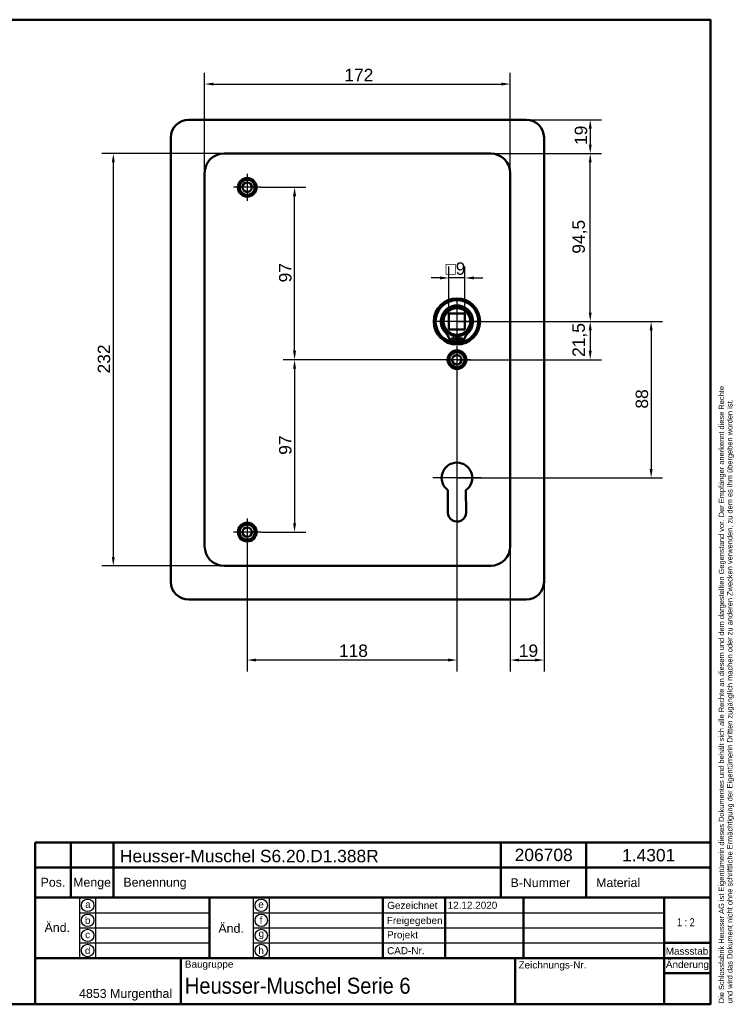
# Model space of a CAD drawing. Header units: millimetres. Extents: x 20 to 833, y 20 to 574.
# Tile 4 of 4: x 431 to 833, y 20 to 574. Entities that reach past the tile are written whole.
import ezdxf
from ezdxf.enums import TextEntityAlignment as Align

# ---------------------------------------------------------------- set-up
doc = ezdxf.new("R2010")
doc.units = ezdxf.units.MM
doc.header["$LTSCALE"] = 2
for name, color, linetype, lineweight in [('Bemaßungen(DIN)', 7, 'Continuous', 25), ('Mittelpunktmarkierung(DIN)', 7, 'Continuous', 25), ('Sichtbare Kanten(DIN)', 7, 'Continuous', 50), ('Skizziergeometrie(DIN)', 7, 'Continuous', 50), ('Skizzierlinie(DIN)', 7, 'Continuous', 25), ('Symbole(DIN)', 7, 'Continuous', 25)]:
    doc.layers.add(name, color=color, linetype=linetype, lineweight=lineweight)
doc.styles.add('Aktuell-DIN', font='arial.ttf')
doc.styles.add('STANDARD-DIN~0', font='arial.ttf')
doc.styles.add('Textstil10', font='arial.ttf')
doc.styles.add('Textstil41', font='arial.ttf', dxfattribs={"width": 0.8})
doc.styles.add('Textstil83', font='arial.ttf', dxfattribs={"width": 0.8})
doc.dimstyles.new('CAD-LAN', dxfattribs={"dimscale": 2, "dimtxt": 3.5, "dimasz": 2.5, "dimexe": 3.175, "dimexo": 0, "dimgap": 0.8, "dimtad": 1, "dimrnd": 1e-08, "dimtxsty": 'STANDARD-DIN~0', "dimcen": 0.09, "dimdle": 10, "dimclrd": 250, "dimclre": 250, "dimclrt": 250, "dimadec": 0, "dimazin": 2, "dimtfac": 1, "dimtmove": 0, "dimatfit": 3, "dimfxl": 1, "dimtolj": 1, "dimtzin": 0, "dimlwd": 25, "dimlwe": 25, "dimarcsym": 0})

# ---------------------------------------------------------------- blocks, each defined once
blk = doc.blocks.new('Ränder Standardrahmen')
at = {"layer": 'Skizziergeometrie(DIN)', "flags": 128}
blk.add_lwpolyline([(10, 10), (10, 287), (410, 287), (410, 10), (10, 10)], dxfattribs=at)
blk = doc.blocks.new('Schriftfelder Heusser')
at = {"layer": 'Skizziergeometrie(DIN)'}
for p, q in [((101, 229.92), (101, 236.92)), ((101, 236.92), (291, 236.92)), ((111, 229.92), (111, 236.92)), ((123, 229.92), (123, 236.92)), ((232, 229.92), (232, 236.92)), ((256, 229.92), (256, 236.92)), ((291, 236.92), (291, 229.92)), ((101, 191.42), (101, 229.92)), ((101, 229.92), (291, 229.92)), ((111, 229.92), (111, 221.42)), ((123, 229.92), (123, 221.42)), ((232, 229.92), (232, 221.42)), ((256, 229.92), (256, 221.42)), ((291, 229.92), (291, 191.42)), ((101, 221.42), (291, 221.42)), ((150, 221.42), (150, 204.42)), ((198.85, 221.42), (198.85, 204.42)), ((216.35, 221.42), (216.35, 204.42)), ((238.35, 221.42), (238.35, 204.42)), ((278, 221.42), (278, 191.42)), ((278, 208.67), (291, 208.67)), ((101, 204.42), (291, 204.42)), ((142, 204.42), (142, 191.42)), ((236, 204.42), (236, 191.42)), ((278, 200.17), (291, 200.17)), ((291, 191.42), (101, 191.42))]:
    blk.add_line(p, q, dxfattribs=at)
at = {"layer": 'Skizzierlinie(DIN)'}
for p, q in [((113.5, 221.42), (113.5, 204.42)), ((118, 221.42), (118, 204.42)), ((162.35, 221.42), (162.35, 204.42)), ((166.85, 221.42), (166.85, 204.42)), ((113.5, 217.17), (150, 217.17)), ((162.35, 217.17), (278, 217.17)), ((113.5, 212.92), (150, 212.92)), ((162.35, 212.92), (278, 212.92)), ((113.5, 208.67), (150, 208.67)), ((162.35, 208.67), (278, 208.67))]:
    blk.add_line(p, q, dxfattribs=at)
for centre in [(115.75, 219.25), (164.6, 219.25), (115.75, 215.04), (164.6, 215.04), (115.75, 210.79), (164.6, 210.79), (115.75, 206.54), (164.6, 206.54)]:
    blk.add_circle(centre, 1.75, dxfattribs=at)
at = {"layer": 'Symbole(DIN)', "color": 7, "insert": (293.33, 191.7), "char_height": 1.5, "width": 182.3003, "attachment_point": 1, "rotation": 90, "line_spacing_factor": 0.944221, "style": 'Aktuell-DIN'}
blk.add_mtext('\\fArial|b0|i0;\\H1.5000;Die Schlossfabrik Heusser AG ist Eigentümerin dieses Dokumentes und behält sich alle Rechte an diesem und dem dargestellten Gegenstand vor. Der Empfänger anerkennt diese Rechte\\Pund wird das Dokument nicht ohne schriftliche Ermächtigung der Eigentümerin Dritten zugänglich machen oder zu anderen Zwecken verwenden, zu dem es ihm übergeben worden ist.\\P ', dxfattribs=at)
at = {"layer": 'Symbole(DIN)', "color": 179, "true_color": 0x262659, "style": 'Aktuell-DIN'}
for s, insert, char_height, attachment_point in [('B-Nummer', (234.74, 225.62), 2.489, 4), ('Material', (265.02, 225.62), 2.489, 5), ('Pos.', (106, 227), 2.489, 2), ('Menge', (117, 227), 2.489, 2), ('Benennung', (125.81, 225.38), 2.489, 4), ('\\fArial|b0|i0;a', (115.81, 219.53), 2, 5), ('\\fArial|b0|i0;e', (164.54, 219.53), 2, 5), ('\\fArial|b0|i0;Gezeichnet', (200.05, 219.23), 2, 4), ('\\fArial|b0|i0;b', (115.75, 215), 2, 5), ('\\fArial|b0|i0;f', (164.55, 215.06), 2, 5), ('\\fArial|b0|i0;Freigegeben', (199.92, 216), 2, 1), ('\\fArial|b0|i0;c', (115.75, 211.01), 2, 5), ('\\fArial|b0|i0;g', (164.63, 211.05), 2, 5), ('\\fArial|b0|i0;Projekt', (200, 211.98), 2, 1), ('\\fArial|b0|i0;d', (115.76, 206.55), 2, 5), ('\\fArial|b0|i0;h', (164.55, 206.57), 2, 5), ('\\fArial|b0|i0;CAD-Nr.', (200, 207.5), 2, 1), ('\\fArial|b0|i0;\\H2.0000;Massstab', (284.39, 206.37), 2, 5), ('\\fArial|b0|i0;\\H2.0000;Baugruppe', (143.1, 203.73), 2, 1), ('\\fArial|b0|i0;Zeichnungs-Nr.', (237, 203.5), 2, 1), ('\\fArial|b0|i0;\\H2.5000;4853 Murgenthal', (113.33, 192.46), 2.5, 7)]:
    blk.add_mtext(s, dxfattribs=dict(at, insert=insert, char_height=char_height, attachment_point=attachment_point))
at = {"layer": 'Symbole(DIN)', "color": 179, "true_color": 0x262659, "attachment_point": 5, "style": 'Aktuell-DIN'}
for s, insert, char_height, width in [('Änd.', (107.21, 213), 2.489, 12.3494), ('Änd.', (156.12, 212.76), 2.489, 12.3494), ('\\fArial|b0|i0;Änderung', (284.51, 202.33), 2, 12.1143)]:
    blk.add_mtext(s, dxfattribs=dict(at, insert=insert, char_height=char_height, width=width))
at = {"layer": 'Symbole(DIN)', "color": 7, "insert": (143.1, 196.62), "char_height": 4.5, "width": 90.18, "attachment_point": 4, "style": 'Aktuell-DIN'}
blk.add_mtext('\\fArial|b0|i0;\\W0.90;\\H4.5000;Heusser-Muschel Serie 6', dxfattribs=at)
at = {"layer": 'Symbole(DIN)', "color": 179, "true_color": 0x262659, "style": 'Textstil10'}
blk.add_attdef('ERSTELLUNGSDATUM_001', (217.04, 218.29), '', height=2, dxfattribs=at)
at = {"layer": 'Symbole(DIN)', "color": 179, "true_color": 0x262659}
for tag, height, style, p in [('AUTOR', 2.49, 'Aktuell-DIN', (240.03, 219.26)), ('KONTROLLDATUM', 2, 'Textstil10', (217.42, 215.04)), ('KONTROLLIERT_VON', 2, 'Textstil10', (239.98, 215.05))]:
    blk.add_attdef(tag, text='', height=height, dxfattribs=dict(at, style=style)).set_placement(p, align=Align.MIDDLE_LEFT)
at = {"layer": 'Symbole(DIN)', "color": 7, "style": 'Textstil83', "width": 0.8}
blk.add_attdef('Anfänglicher_Ansichtsmaßstab_001', (281.57, 213.34), '', height=2.3, dxfattribs=at)
at = {"layer": 'Symbole(DIN)', "color": 179, "true_color": 0x262659, "style": 'Textstil10'}
blk.add_attdef('PROJEKT', text='', height=2, dxfattribs=at).set_placement((217.77, 209.72), align=Align.BOTTOM_LEFT)
at = {"layer": 'Symbole(DIN)', "color": 7, "style": 'Textstil41', "width": 0.8}
blk.add_attdef('STATUS', text='', height=5, dxfattribs=at).set_placement((284.53, 195.86), align=Align.MIDDLE_CENTER)
blk = doc.blocks.new('*D8')
at = {"layer": 'Bemaßungen(DIN)', "color": 250, "linetype": 'Continuous', "lineweight": 25, "true_color": 0x3f3f3f, "transparency": 16777216}
for p, q in [((696.33, 498.7), (758.68, 498.7)), ((752.33, 409.2), (752.33, 493.7)), ((677.33, 404.2), (758.68, 404.2))]:
    blk.add_line(p, q, dxfattribs=at)
at = {"layer": 'Bemaßungen(DIN)', "color": 250, "linetype": 'Continuous', "true_color": 0x3f3f3f, "transparency": 16777216}
for points in [[(751.49, 493.7), (753.16, 493.7), (752.33, 498.7)], [(751.49, 409.2), (753.16, 409.2), (752.33, 404.2)]]:
    blk.add_solid(points, dxfattribs=at)
at = {"layer": 'Defpoints', "color": 0, "linetype": 'Continuous', "transparency": 16777216}
for p in [(696.33, 498.7), (752.33, 498.7), (677.33, 404.2)]:
    blk.add_point(p, dxfattribs=at)
at = {"layer": 'Bemaßungen(DIN)', "color": 250, "linetype": 'Continuous', "lineweight": 25, "true_color": 0x3f3f3f, "transparency": 16777216, "insert": (742.31, 442.33), "char_height": 7, "attachment_point": 1, "rotation": 90, "style": 'STANDARD-DIN~0'}
blk.add_mtext('\\A1;94,5', dxfattribs=at)
blk = doc.blocks.new('*D9')
at = {"layer": 'Bemaßungen(DIN)', "color": 250, "linetype": 'Continuous', "lineweight": 25, "true_color": 0x3f3f3f, "transparency": 16777216}
for p, q in [((677.33, 404.2), (758.68, 404.2)), ((752.33, 399.2), (752.33, 387.7)), ((677.33, 382.7), (758.68, 382.7))]:
    blk.add_line(p, q, dxfattribs=at)
at = {"layer": 'Bemaßungen(DIN)', "color": 250, "linetype": 'Continuous', "true_color": 0x3f3f3f, "transparency": 16777216}
for points in [[(751.49, 399.2), (753.16, 399.2), (752.33, 404.2)], [(751.49, 387.7), (753.16, 387.7), (752.33, 382.7)]]:
    blk.add_solid(points, dxfattribs=at)
at = {"layer": 'Defpoints', "color": 0, "linetype": 'Continuous', "transparency": 16777216}
for p in [(677.33, 404.2), (677.33, 382.7), (752.33, 382.7)]:
    blk.add_point(p, dxfattribs=at)
at = {"layer": 'Bemaßungen(DIN)', "color": 250, "linetype": 'Continuous', "lineweight": 25, "true_color": 0x3f3f3f, "transparency": 16777216, "insert": (742.31, 384.27), "char_height": 7, "attachment_point": 1, "rotation": 90, "style": 'STANDARD-DIN~0'}
blk.add_mtext('\\A1;21,5', dxfattribs=at)
blk = doc.blocks.new('*D10')
at = {"layer": 'Bemaßungen(DIN)', "color": 250, "linetype": 'Continuous', "lineweight": 25, "true_color": 0x3f3f3f, "transparency": 16777216}
for p, q in [((677.33, 404.2), (792.95, 404.2)), ((786.6, 399.2), (786.6, 321.2)), ((677.33, 316.2), (792.95, 316.2))]:
    blk.add_line(p, q, dxfattribs=at)
at = {"layer": 'Bemaßungen(DIN)', "color": 250, "linetype": 'Continuous', "true_color": 0x3f3f3f, "transparency": 16777216}
for points in [[(785.77, 399.2), (787.44, 399.2), (786.6, 404.2)], [(785.77, 321.2), (787.44, 321.2), (786.6, 316.2)]]:
    blk.add_solid(points, dxfattribs=at)
at = {"layer": 'Defpoints', "color": 0, "linetype": 'Continuous', "transparency": 16777216}
for p in [(677.33, 404.2), (677.33, 316.2), (786.6, 316.2)]:
    blk.add_point(p, dxfattribs=at)
at = {"layer": 'Bemaßungen(DIN)', "color": 250, "linetype": 'Continuous', "lineweight": 25, "true_color": 0x3f3f3f, "transparency": 16777216, "insert": (777.86, 355.17), "char_height": 7, "attachment_point": 1, "rotation": 90, "style": 'STANDARD-DIN~0'}
blk.add_mtext('\\A1;88', dxfattribs=at)
blk = doc.blocks.new('*D11')
at = {"layer": 'Bemaßungen(DIN)', "color": 250, "linetype": 'Continuous', "lineweight": 25, "true_color": 0x3f3f3f, "transparency": 16777216}
for p, q in [((566.98, 479.7), (592.31, 479.7)), ((585.96, 387.7), (585.96, 474.7)), ((677.33, 382.7), (579.61, 382.7))]:
    blk.add_line(p, q, dxfattribs=at)
at = {"layer": 'Bemaßungen(DIN)', "color": 250, "linetype": 'Continuous', "true_color": 0x3f3f3f, "transparency": 16777216}
for points in [[(585.12, 474.7), (586.79, 474.7), (585.96, 479.7)], [(585.12, 387.7), (586.79, 387.7), (585.96, 382.7)]]:
    blk.add_solid(points, dxfattribs=at)
at = {"layer": 'Defpoints', "color": 0, "linetype": 'Continuous', "transparency": 16777216}
for p in [(566.98, 479.7), (585.96, 479.7), (677.33, 382.7)]:
    blk.add_point(p, dxfattribs=at)
at = {"layer": 'Bemaßungen(DIN)', "color": 250, "linetype": 'Continuous', "lineweight": 25, "true_color": 0x3f3f3f, "transparency": 16777216, "insert": (577.21, 426.19), "char_height": 7, "attachment_point": 1, "rotation": 90, "style": 'STANDARD-DIN~0'}
blk.add_mtext('\\A1;97', dxfattribs=at)
blk = doc.blocks.new('*D12')
at = {"layer": 'Bemaßungen(DIN)', "color": 250, "linetype": 'Continuous', "lineweight": 25, "true_color": 0x3f3f3f, "transparency": 16777216}
for p, q in [((677.33, 382.7), (579.61, 382.7)), ((585.96, 377.7), (585.96, 290.7)), ((566.98, 285.7), (592.31, 285.7))]:
    blk.add_line(p, q, dxfattribs=at)
at = {"layer": 'Bemaßungen(DIN)', "color": 250, "linetype": 'Continuous', "true_color": 0x3f3f3f, "transparency": 16777216}
for points in [[(585.12, 377.7), (586.79, 377.7), (585.96, 382.7)], [(585.12, 290.7), (586.79, 290.7), (585.96, 285.7)]]:
    blk.add_solid(points, dxfattribs=at)
at = {"layer": 'Defpoints', "color": 0, "linetype": 'Continuous', "transparency": 16777216}
for p in [(677.33, 382.7), (566.98, 285.7), (585.96, 285.7)]:
    blk.add_point(p, dxfattribs=at)
at = {"layer": 'Bemaßungen(DIN)', "color": 250, "linetype": 'Continuous', "lineweight": 25, "true_color": 0x3f3f3f, "transparency": 16777216, "insert": (577.21, 329.19), "char_height": 7, "attachment_point": 1, "rotation": 90, "style": 'STANDARD-DIN~0'}
blk.add_mtext('\\A1;97', dxfattribs=at)
blk = doc.blocks.new('*D13')
at = {"layer": 'Bemaßungen(DIN)', "color": 250, "linetype": 'Continuous', "lineweight": 25, "true_color": 0x3f3f3f, "transparency": 16777216}
for p, q in [((716.33, 517.7), (758.68, 517.7)), ((752.33, 512.7), (752.33, 503.7)), ((696.33, 498.7), (758.68, 498.7))]:
    blk.add_line(p, q, dxfattribs=at)
at = {"layer": 'Bemaßungen(DIN)', "color": 250, "linetype": 'Continuous', "true_color": 0x3f3f3f, "transparency": 16777216}
for points in [[(751.49, 512.7), (753.16, 512.7), (752.33, 517.7)], [(751.49, 503.7), (753.16, 503.7), (752.33, 498.7)]]:
    blk.add_solid(points, dxfattribs=at)
at = {"layer": 'Defpoints', "color": 0, "linetype": 'Continuous', "transparency": 16777216}
for p in [(716.33, 517.7), (696.33, 498.7), (752.33, 498.7)]:
    blk.add_point(p, dxfattribs=at)
at = {"layer": 'Bemaßungen(DIN)', "color": 250, "linetype": 'Continuous', "lineweight": 25, "true_color": 0x3f3f3f, "transparency": 16777216, "insert": (743.58, 503.51), "char_height": 7, "attachment_point": 1, "rotation": 90, "style": 'STANDARD-DIN~0'}
blk.add_mtext('\\A1;19', dxfattribs=at)
blk = doc.blocks.new('*D14')
at = {"layer": 'Bemaßungen(DIN)', "color": 250, "linetype": 'Continuous', "lineweight": 25, "true_color": 0x3f3f3f, "transparency": 16777216}
for p, q in [((535.33, 487.7), (535.33, 544.13)), ((707.33, 487.7), (707.33, 544.13)), ((540.33, 537.78), (702.33, 537.78))]:
    blk.add_line(p, q, dxfattribs=at)
at = {"layer": 'Bemaßungen(DIN)', "color": 250, "linetype": 'Continuous', "true_color": 0x3f3f3f, "transparency": 16777216}
for points in [[(540.33, 538.61), (540.33, 536.94), (535.33, 537.78)], [(702.33, 538.61), (702.33, 536.94), (707.33, 537.78)]]:
    blk.add_solid(points, dxfattribs=at)
at = {"layer": 'Defpoints', "color": 0, "linetype": 'Continuous', "transparency": 16777216}
for p in [(707.33, 537.78), (535.33, 487.7), (707.33, 487.7)]:
    blk.add_point(p, dxfattribs=at)
at = {"layer": 'Bemaßungen(DIN)', "color": 250, "linetype": 'Continuous', "lineweight": 25, "true_color": 0x3f3f3f, "transparency": 16777216, "insert": (613.96, 546.4), "char_height": 7, "attachment_point": 1, "style": 'STANDARD-DIN~0'}
blk.add_mtext('\\A1;172', dxfattribs=at)
blk = doc.blocks.new('*D15')
at = {"layer": 'Bemaßungen(DIN)', "color": 250, "linetype": 'Continuous', "lineweight": 25, "true_color": 0x3f3f3f, "transparency": 16777216}
for p, q in [((546.33, 498.7), (477.58, 498.7)), ((483.93, 493.7), (483.93, 271.7)), ((546.33, 266.7), (477.58, 266.7))]:
    blk.add_line(p, q, dxfattribs=at)
at = {"layer": 'Bemaßungen(DIN)', "color": 250, "linetype": 'Continuous', "true_color": 0x3f3f3f, "transparency": 16777216}
for points in [[(483.1, 493.7), (484.77, 493.7), (483.93, 498.7)], [(483.1, 271.7), (484.77, 271.7), (483.93, 266.7)]]:
    blk.add_solid(points, dxfattribs=at)
at = {"layer": 'Defpoints', "color": 0, "linetype": 'Continuous', "transparency": 16777216}
for p in [(546.33, 498.7), (483.93, 266.7), (546.33, 266.7)]:
    blk.add_point(p, dxfattribs=at)
at = {"layer": 'Bemaßungen(DIN)', "color": 250, "linetype": 'Continuous', "lineweight": 25, "true_color": 0x3f3f3f, "transparency": 16777216, "insert": (475.18, 374.94), "char_height": 7, "attachment_point": 1, "rotation": 90, "style": 'STANDARD-DIN~0'}
blk.add_mtext('\\A1;232', dxfattribs=at)
blk = doc.blocks.new('*D16')
at = {"layer": 'Bemaßungen(DIN)', "color": 250, "linetype": 'Continuous', "lineweight": 25, "true_color": 0x3f3f3f, "transparency": 16777216}
for p, q in [((672.83, 408.7), (672.83, 435.05)), ((681.83, 408.7), (681.83, 435.05)), ((667.83, 428.7), (662.83, 428.7)), ((681.83, 428.7), (672.83, 428.7)), ((686.83, 428.7), (691.83, 428.7))]:
    blk.add_line(p, q, dxfattribs=at)
at = {"layer": 'Bemaßungen(DIN)', "color": 250, "linetype": 'Continuous', "true_color": 0x3f3f3f, "transparency": 16777216}
for points in [[(667.83, 429.53), (667.83, 427.87), (672.83, 428.7)], [(686.83, 429.53), (686.83, 427.87), (681.83, 428.7)]]:
    blk.add_solid(points, dxfattribs=at)
at = {"layer": 'Defpoints', "color": 0, "linetype": 'Continuous', "transparency": 16777216}
for p in [(672.83, 428.7), (672.83, 408.7), (681.83, 408.7)]:
    blk.add_point(p, dxfattribs=at)
at = {"layer": 'Bemaßungen(DIN)', "color": 250, "linetype": 'Continuous', "lineweight": 25, "true_color": 0x3f3f3f, "transparency": 16777216, "insert": (670.95, 437.45), "char_height": 7, "attachment_point": 1, "style": 'STANDARD-DIN~0'}
blk.add_mtext('\\A1;\\fAIGDT|b0|i0;\\H7.0000;o\\fArial|b0|i0;\\H7.0000;9', dxfattribs=at)
blk = doc.blocks.new('*D17')
at = {"layer": 'Bemaßungen(DIN)', "color": 250, "linetype": 'Continuous', "lineweight": 25, "true_color": 0x3f3f3f, "transparency": 16777216}
for p, q in [((707.33, 277.7), (707.33, 207.35)), ((726.33, 257.7), (726.33, 207.35)), ((712.33, 213.7), (721.33, 213.7))]:
    blk.add_line(p, q, dxfattribs=at)
at = {"layer": 'Bemaßungen(DIN)', "color": 250, "linetype": 'Continuous', "true_color": 0x3f3f3f, "transparency": 16777216}
for points in [[(712.33, 214.53), (712.33, 212.87), (707.33, 213.7)], [(721.33, 214.53), (721.33, 212.87), (726.33, 213.7)]]:
    blk.add_solid(points, dxfattribs=at)
at = {"layer": 'Defpoints', "color": 0, "linetype": 'Continuous', "transparency": 16777216}
for p in [(707.33, 277.7), (726.33, 257.7), (726.33, 213.7)]:
    blk.add_point(p, dxfattribs=at)
at = {"layer": 'Bemaßungen(DIN)', "color": 250, "linetype": 'Continuous', "lineweight": 25, "true_color": 0x3f3f3f, "transparency": 16777216, "insert": (712.14, 222.45), "char_height": 7, "attachment_point": 1, "style": 'STANDARD-DIN~0'}
blk.add_mtext('\\A1;19', dxfattribs=at)
blk = doc.blocks.new('*D18')
at = {"layer": 'Bemaßungen(DIN)', "color": 250, "linetype": 'Continuous', "lineweight": 25, "true_color": 0x3f3f3f, "transparency": 16777216}
for p, q in [((677.33, 375.05), (677.33, 207.35)), ((559.33, 278.05), (559.33, 207.35)), ((672.33, 213.7), (564.33, 213.7))]:
    blk.add_line(p, q, dxfattribs=at)
at = {"layer": 'Bemaßungen(DIN)', "color": 250, "linetype": 'Continuous', "true_color": 0x3f3f3f, "transparency": 16777216}
for points in [[(564.33, 214.53), (564.33, 212.87), (559.33, 213.7)], [(672.33, 214.53), (672.33, 212.87), (677.33, 213.7)]]:
    blk.add_solid(points, dxfattribs=at)
at = {"layer": 'Defpoints', "color": 0, "linetype": 'Continuous', "transparency": 16777216}
for p in [(677.33, 375.05), (559.33, 278.05), (559.33, 213.7)]:
    blk.add_point(p, dxfattribs=at)
at = {"layer": 'Bemaßungen(DIN)', "color": 250, "linetype": 'Continuous', "lineweight": 25, "true_color": 0x3f3f3f, "transparency": 16777216, "insert": (610.92, 222.45), "char_height": 7, "attachment_point": 1, "style": 'STANDARD-DIN~0'}
blk.add_mtext('\\A1;118', dxfattribs=at)

msp = doc.modelspace()

# ---------------------------------------------------------------- linework, layer by layer
at = {"layer": 'Mittelpunktmarkierung(DIN)', "linetype": 'Continuous'}
for p, q in [((559.326, 487.35), (559.326, 472.05)), ((566.976, 479.7), (551.676, 479.7)), ((677.326, 416.7), (677.326, 391.7)), ((689.826, 404.2), (664.826, 404.2)), ((677.326, 390.35), (677.326, 375.05)), ((684.976, 382.7), (669.676, 382.7)), ((677.326, 329.8), (677.326, 306.2)), ((690.926, 316.2), (663.726, 316.2)), ((559.326, 293.35), (559.326, 278.05)), ((566.976, 285.7), (551.676, 285.7))]:
    msp.add_line(p, q, dxfattribs=at)
at = {"layer": 'Sichtbare Kanten(DIN)'}
for p, q in [((526.326, 517.7), (716.326, 517.7)), ((516.326, 257.7), (516.326, 507.7)), ((726.326, 507.7), (726.326, 257.7)), ((696.326, 498.7), (546.326, 498.7)), ((535.326, 487.7), (535.326, 277.7)), ((707.326, 277.7), (707.326, 487.7)), ((681.826, 408.7), (672.826, 408.7)), ((672.826, 408.7), (672.826, 399.7)), ((681.826, 399.7), (681.826, 408.7)), ((672.826, 399.7), (681.826, 399.7)), ((676.71, 395.942), (676.71, 392.242)), ((677.943, 392.242), (677.943, 395.942)), ((676.71, 392.242), (673.686, 392.242)), ((680.967, 392.242), (677.943, 392.242)), ((672.226, 296.694), (672.269, 309.244)), ((682.406, 309.26), (682.426, 296.685)), ((546.326, 266.7), (696.326, 266.7)), ((716.326, 247.7), (526.326, 247.7))]:
    msp.add_line(p, q, dxfattribs=at)
for centre, radius in [((559.326, 479.7), 5.25), ((559.326, 479.7), 4.25), ((559.326, 479.7), 2.65), ((677.326, 404.2), 13), ((677.326, 404.2), 12.5), ((677.326, 404.2), 8), ((677.326, 404.2), 7.5), ((675.095, 394.092), 0.85), ((679.558, 394.092), 0.85), ((677.326, 382.7), 5.25), ((677.326, 382.7), 4.25), ((677.326, 382.7), 2.65), ((559.326, 285.7), 5.25), ((559.326, 285.7), 4.25), ((559.326, 285.7), 2.65)]:
    msp.add_circle(centre, radius, dxfattribs=at)
for centre, radius, start, end in [((526.326, 507.7), 10, 90, 180), ((716.326, 507.7), 10, 0, 90), ((546.326, 487.7), 11, 90, 180), ((696.326, 487.7), 11, 0, 90), ((677.326, 404.2), 12, 288.17213, 251.82787), ((677.326, 404.2), 9.017, 314.1409, 225.8591), ((677.326, 403.466), 7.55, 215.6871, 265.31499), ((677.326, 403.466), 7.55, 274.68501, 324.3129), ((665.004, 391.502), 8.678, 4.96705, 45.8591), ((677.326, 404.2), 8.2, 243.63056, 296.36944), ((677.326, 404.2), 9, 266.0711, 273.9289), ((689.649, 391.502), 8.678, 134.1409, 175.03295), ((677.326, 404.2), 12, 265.21102, 274.78898), ((677.326, 316.2), 8.6, 306.20625, 233.98041), ((677.326, 296.677), 5.1, 179.80533, 0.09125), ((546.326, 277.7), 11, 180, 270), ((696.326, 277.7), 11, 270, 0), ((526.326, 257.7), 10, 180, 270), ((716.326, 257.7), 10, 270, 0)]:
    msp.add_arc(centre, radius, start, end, dxfattribs=at)

# ---------------------------------------------------------------- block references
at = {"xscale": 2, "yscale": 2, "zscale": 2}
msp.add_blockref('Ränder Standardrahmen', (0, 0), dxfattribs=at)
msp.add_blockref('Schriftfelder Heusser', (238, -362.833), dxfattribs=at).add_auto_attribs({'ERSTELLUNGSDATUM_001': '12.12.2020', 'Anfänglicher_Ansichtsmaßstab_001': '1 : 2'})

# ---------------------------------------------------------------- texts
at = {"layer": 'Symbole(DIN)', "color": 7, "char_height": 7, "attachment_point": 1, "style": 'Aktuell-DIN'}
for s, insert, width in [('{\\fArial|b0|i0;\\H7.0000;Heusser-Muschel S6.20.D1.388R}', (487.659, 106.906), 145.65549), ('{\\fArial|b0|i0;\\H7.0000;206708}', (709.83, 107.58), 32.62043), ('{\\fArial|b0|i0;\\H7.0000;1.4301}', (770.274, 107.401), 29.89939)]:
    msp.add_mtext(s, dxfattribs=dict(at, insert=insert, width=width))

# ---------------------------------------------------------------- dimensions: what is measured, and where the dimension line sits
at = {"layer": 'Bemaßungen(DIN)', "color": 250, "linetype": 'Continuous', "lineweight": 25, "true_color": 0x3f3f3f}
for base, p1, p2, angle, picture, middle in [((707.326, 537.776), (535.326, 487.7), (707.326, 487.7), 180, '*D14', (621.326, 537.776)), ((752.326, 498.7), (716.326, 517.7), (696.326, 498.7), 270, '*D13', (752.326, 508.2)), ((483.935, 266.7), (546.326, 498.7), (546.326, 266.7), 90, '*D15', (483.935, 382.7)), ((752.326, 498.7), (677.326, 404.2), (696.326, 498.7), 90, '*D8', (752.326, 451.45)), ((585.958, 479.7), (677.326, 382.7), (566.976, 479.7), 90, '*D11', (585.958, 431.2)), ((752.326, 382.7), (677.326, 404.2), (677.326, 382.7), 90, '*D9', (752.326, 393.45)), ((786.605, 316.2), (677.326, 404.2), (677.326, 316.2), 90, '*D10', (786.605, 360.2)), ((585.958, 285.7), (677.326, 382.7), (566.976, 285.7), 90, '*D12', (585.958, 334.2)), ((559.326, 213.7), (677.326, 375.05), (559.326, 278.05), 180, '*D18', (618.326, 213.7))]:
    dim = msp.add_linear_dim(base=base, p1=p1, p2=p2, angle=angle, dimstyle='CAD-LAN', override={"dimgap": 0.8, "dimdec": 2, "dimtol": 0, "dimlim": 0, "dimtp": 0, "dimtm": 0, "dimtdec": 2, "dimtofl": 0, "dimatfit": 1}, dxfattribs=at)
    dim.commit()
    dim.dimension.update_dxf_attribs({"geometry": picture, "text_midpoint": middle, "dimtype": 160})
dim = msp.add_linear_dim(base=(672.826, 428.7), p1=(681.826, 408.7), p2=(672.826, 408.7), angle=180, text='\\fAIGDT|b0|i0;\\H7.0000;o\\fArial|b0|i0;\\H7.0000;<>', dimstyle='CAD-LAN', override={"dimgap": 0.8, "dimdec": 2, "dimtol": 0, "dimlim": 0, "dimtp": 0, "dimtm": 0, "dimtdec": 2, "dimtofl": 1, "dimatfit": 1}, dxfattribs=at)
dim.commit()
dim.dimension.update_dxf_attribs({"geometry": '*D16', "text_midpoint": (677.326, 428.7), "dimtype": 160})
dim = msp.add_linear_dim(base=(726.326, 213.7), p1=(707.326, 277.7), p2=(726.326, 257.7), dimstyle='CAD-LAN', override={"dimgap": 0.8, "dimdec": 2, "dimtol": 0, "dimlim": 0, "dimtp": 0, "dimtm": 0, "dimtdec": 2, "dimtofl": 0, "dimatfit": 1}, dxfattribs=at)
dim.commit()
dim.dimension.update_dxf_attribs({"geometry": '*D17', "text_midpoint": (716.826, 213.7), "dimtype": 160})

doc.saveas('drawing.dxf')
